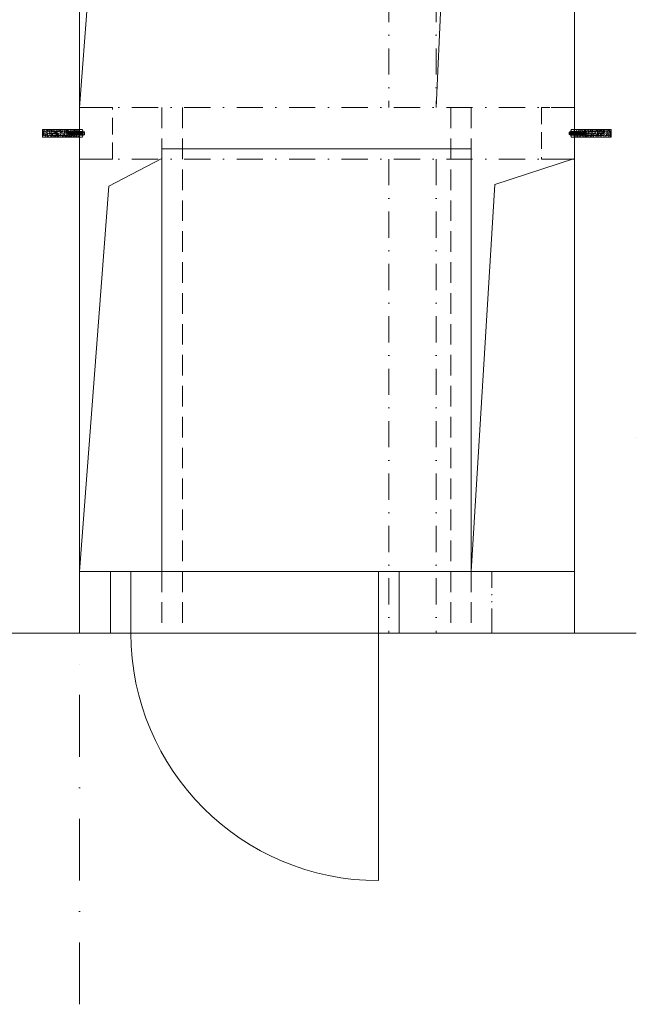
# Model space of a CAD drawing. Header units: millimetres. Extents: x 144573 to 336993, y 74252 to 247042.
# Tile 128 of 256: x 160067 to 161561, y 182155 to 184543. Entities that reach past the tile are written whole.
import ezdxf

# ---------------------------------------------------------------- set-up
doc = ezdxf.new("R2010")
doc.units = ezdxf.units.MM
for name, pattern in [('ACAD_ISO12W100', [22, 12, -3, 0.5, -3, 0.5, -3]), ('ACDINTGL', [3, 2, -1]), ('CK_Čerchovaná 50', [6, 3, -1.5, 0, -1.5]), ('DASHED', [0.75, 0.5, -0.25]), ('ČERCHOVANÁ', [25.4, 12.7, -6.35, 0, -6.35])]:
    doc.linetypes.add(name, pattern=pattern)
for name, color, linetype, lineweight in [('NOVA', 255, 'Continuous', 0), ('NOVÁ INTERIERY', 255, 'Continuous', 0), ('NOVÁ TENKÁ', 255, 'Continuous', 0), ('TENKA', 255, 'Continuous', 0), ('TEXT_35', 255, 'Continuous', 0), ('ŽB', 255, 'Continuous', 0)]:
    doc.layers.add(name, color=color, linetype=linetype, lineweight=lineweight)

# ---------------------------------------------------------------- blocks, each defined once
blk = doc.blocks.new('OCELOVÁ KOTVA')
for p, q in [((-9.4, 7.1), (-9.4, 0.6)), ((9.4, 0.6), (-9.4, 0.6)), ((-7, 8.6), (-8.7, 7.7)), ((8.7, 0), (-8.7, 0)), ((6.7, 8.7), (-6.7, 8.7)), ((-5, 8.7), (-4, 9)), ((-4, 8), (-5, 8.7)), ((-5, 8.7), (5, 6.9)), ((-5, 5.3), (-4, 5.6)), ((-5, 5.3), (5, 3.5)), ((-4, 4.6), (-5, 5.3)), ((-5, 1.9), (-4, 2.2)), ((-5, 1.9), (5, 0.1)), ((-4, 1.2), (-5, 1.9)), ((-4.7, 7.1), (-4.7, 0.6)), ((-4, 11.4), (-2.8, 12.5)), ((-4, 9), (-4, 11.4)), ((-4, 11.4), (4, 11.4)), ((-4, 9), (4, 7.6)), ((-4, 8), (4, 6.6)), ((-4, 5.6), (-4, 8)), ((-4, 5.6), (4, 4.2)), ((-4, 2.2), (-4, 4.6)), ((-4, 4.6), (4, 3.2)), ((-4, 2.2), (4, 0.8)), ((-4, -1.2), (-4, 1.2)), ((-4, 1.2), (4, -0.2)), ((-2.8, 12.5), (2.9, 12.5)), ((4, 11.4), (2.9, 12.5)), ((4, 7.6), (4, 11.4)), ((5, 6.9), (4, 7.6)), ((4, 6.6), (5, 6.9)), ((4, 4.2), (4, 6.6)), ((5, 3.5), (4, 4.2)), ((4, 3.2), (5, 3.5)), ((4, 0.8), (4, 3.2)), ((5, 0.1), (4, 0.8)), ((4, -0.2), (5, 0.1)), ((4.7, 7.1), (4.7, 0.6)), ((7.1, 8.6), (8.7, 7.6)), ((9.4, 7.1), (9.4, 0.6)), ((-5, -1.5), (-4, -1.2)), ((-5, -1.5), (5, -3.3)), ((-4, -2.2), (-5, -1.5)), ((-5, -4.9), (-4, -4.6)), ((-5, -4.9), (5, -6.7)), ((-4, -5.6), (-5, -4.9)), ((-5, -8.3), (-4, -8)), ((-4, -9), (-5, -8.3)), ((-5, -8.3), (5, -10.1)), ((-5, -11.7), (-4, -11.4)), ((-4, -12.4), (-5, -11.7)), ((-5, -11.7), (5, -13.5)), ((-5, -15.1), (-4, -14.8)), ((-4, -15.8), (-5, -15.1)), ((-5, -15.1), (5, -16.9)), ((-5, -18.5), (-4, -18.2)), ((-4, -19.2), (-5, -18.5)), ((-5, -18.5), (5, -20.3)), ((-5, -21.9), (-4, -21.6)), ((-4, -22.6), (-5, -21.9)), ((-5, -21.9), (5, -23.7)), ((-4, -1.2), (4, -2.6)), ((-4, -4.6), (-4, -2.2)), ((-4, -2.2), (4, -3.6)), ((-4, -4.6), (4, -6)), ((-4, -8), (-4, -5.6)), ((-4, -5.6), (4, -7)), ((-4, -8), (4, -9.4)), ((-4, -9), (4, -10.4)), ((-4, -11.4), (-4, -9)), ((-4, -11.4), (4, -12.8)), ((-4, -12.4), (4, -13.8)), ((-4, -14.8), (-4, -12.4)), ((-4, -14.8), (4, -16.2)), ((-4, -15.8), (4, -17.2)), ((-4, -18.2), (-4, -15.8)), ((-4, -18.2), (4, -19.6)), ((-4, -19.2), (4, -20.6)), ((-4, -21.6), (-4, -19.2)), ((-4, -21.6), (4, -23)), ((-4, -22.6), (4, -24)), ((-4, -25), (-4, -22.6)), ((4, -2.6), (4, -0.2)), ((5, -3.3), (4, -2.6)), ((4, -3.6), (5, -3.3)), ((4, -6), (4, -3.6)), ((5, -6.7), (4, -6)), ((4, -7), (5, -6.7)), ((4, -9.4), (4, -7)), ((5, -10.1), (4, -9.4)), ((4, -10.4), (5, -10.1)), ((4, -12.8), (4, -10.4)), ((5, -13.5), (4, -12.8)), ((4, -13.8), (5, -13.5)), ((4, -16.2), (4, -13.8)), ((5, -16.9), (4, -16.2)), ((4, -17.2), (5, -16.9)), ((4, -19.6), (4, -17.2)), ((5, -20.3), (4, -19.6)), ((4, -20.6), (5, -20.3)), ((4, -23), (4, -20.6)), ((5, -23.7), (4, -23)), ((4, -24), (5, -23.7)), ((-5, -25.3), (-4, -25)), ((-4, -26), (-5, -25.3)), ((-5, -25.3), (5, -27.1)), ((-5, -28.4), (5, -28.4)), ((-5, -28.4), (-5, -55.9)), ((-4, -25), (4, -26.4)), ((-4, -26), (4, -27.4)), ((-4, -28.4), (-4, -26)), ((4, -26.4), (4, -24)), ((5, -27.1), (4, -26.4)), ((4, -27.4), (5, -27.1)), ((4, -28.4), (4, -27.4)), ((5, -28.4), (5, -55.9)), ((-5, -56.9), (-5.5, -71.7)), ((-4, -56.9), (-5, -55.9)), ((-5, -55.9), (5, -55.9)), ((-4, -56.9), (-5, -56.9)), ((-4, -56.9), (4, -56.9)), ((-0.5, -70.7), (-1.5, -71.7)), ((-0.5, -70.7), (-0.5, -56.9)), ((0.5, -70.7), (0.5, -56.9)), ((0.5, -70.7), (1.5, -71.7)), ((4, -56.9), (5, -55.9)), ((4, -56.9), (5, -56.9)), ((5, -56.9), (5.5, -71.7)), ((-5.5, -71.7), (-1.5, -71.7)), ((-4.5, -71.7), (-5, -86.5)), ((-4, -87.5), (-5, -86.5)), ((-5, -86.5), (5, -86.5)), ((-4, -87.5), (4, -87.5)), ((1.5, -71.7), (5.5, -71.7)), ((4, -87.5), (5, -86.5)), ((4.5, -71.7), (5, -86.5))]:
    blk.add_line(p, q)
for centre, major_axis, start_param, end_param in [((-7, 4.9), (2.29, 2.29), 6.262021, 7.875146), ((-8.7, 0.6), (0.441, 0.441), 2.356194, 3.926991), ((-6.7, 8.1), (-0.441, 0.441), -0.785398, -0.248335), ((0, -3.3), (8.08, 8.08), 0.363291, 1.207505), ((7, 4.9), (-2.29, 2.29), 4.691224, 6.30435), ((6.7, 8.1), (0.441, 0.441), 0.237575, 0.785398), ((6.8, 8.1), (-0.441, 0.441), -1.030377, -0.785398), ((8.7, 0.6), (0.441, 0.441), 3.926991, 5.497787)]:
    blk.add_ellipse(centre, major_axis=major_axis, ratio=1, start_param=start_param, end_param=end_param)
blk = doc.blocks.new('CHEMICKÁ KOTVA ŠROUB')
h = blk.add_hatch()
h.set_pattern_fill('AR-CONC', color=9, style=0)
h.set_pattern_definition([(50, (98541.3084, -65870.697), (7.17260183, -0.62752135), [0.75, -8.25]), (355, (98541.3084, -65870.697), (-1.38751334, 7.52192134), [0.6, -6.6]), (100.4514, (98541.906, -65870.7494), (5.7850938, 6.89439542), [0.6374019, -7.0114211]), (46.1842, (98541.308, -65868.697), (10.6724105, -1.65519014), [1.125, -12.375]), (96.6356, (98542.198, -65868.835), (9.3466271, 9.7411787), [0.9561029, -10.51713]), (351.1842, (98541.308, -65868.697), (9.3466195, 9.741186), [0.9, -9.9]), (21, (98542.3084, -65869.197), (5.96907052, -4.0261889), [0.75, -8.25]), (326, (98542.3084, -65869.197), (2.4331533, 7.25150045), [0.6, -6.6]), (71.4514, (98542.806, -65869.5326), (8.4022263, 3.22530497), [0.6374019, -7.0114211]), (37.5, (98541.3084, -65870.697), (0.121598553, 3.32893854), [0, -6.52, 0, -6.7, 0, -6.625]), (7.5, (98541.3084, -65870.697), (2.63069537, 3.94411712), [0, -3.82, 0, -6.37, 0, -2.525]), (327.5, (98539.0784, -65870.697), (5.33822436, -0.22554872), [0, -2.5, 0, -7.8, 0, -10.35]), (317.5, (98538.0784, -65870.697), (5.8318617, 1.00104982), [0, -3.25, 0, -5.18, 0, -7.35])])
h.paths.add_polyline_path([(-9, -10), (9, -10), (9, -99.4), (-9, -99.4)])
at = {"color": 9}
blk.add_lwpolyline([(-9, -10), (9, -10), (9, -99.4), (-9, -99.4)], close=True, dxfattribs=at)
at = {"layer": 'TENKA', "color": 0}
blk.add_blockref('OCELOVÁ KOTVA', (0, -10), dxfattribs=at)
blk = doc.blocks.new('ev výtah')
at = {"layer": 'NOVÁ TENKÁ'}
blk.add_line((28490.4, 13192.4), (28490.4, 13192.4), dxfattribs=at)

msp = doc.modelspace()

# ---------------------------------------------------------------- linework, layer by layer
at = {"layer": 'NOVA'}
for p, q in [((160411.477, 184230.259), (161161.48, 184230.259)), ((161161.482, 184230.258), (161161.482, 183205.258)), ((161161.482, 184230.258), (161161.482, 183205.258)), ((160936.483, 183055.257), (160936.483, 182455.257))]:
    msp.add_line(p, q, dxfattribs=at)
for points in [[(160211.48, 183205.258), (161411.48, 183205.258)], [(160286.48, 183205.257), (160286.48, 183055.257)], [(160336.48, 183205.257), (160336.48, 183055.257)], [(160936.483, 183205.257), (160936.483, 183055.257)], [(160986.483, 183205.257), (160986.483, 183055.257)], [(160211.48, 183055.258), (161411.48, 183055.258)]]:
    msp.add_lwpolyline(points, close=True, dxfattribs=at)
msp.add_arc((160936.483, 183055.257), 600, 180, 270, dxfattribs=at)
at = {"layer": 'NOVÁ INTERIERY'}
msp.add_line((160411.477, 184230.259), (160411.477, 183205.258), dxfattribs=at)
at = {"layer": 'TENKA', "linetype": 'ČERCHOVANÁ', "ltscale": 5}
for p, q in [((160961.48, 186380.259), (160961.48, 184330.259)), ((161076.48, 186380.259), (161076.48, 184330.259)), ((160211.488, 184330.26), (161411.488, 184330.26)), ((160211.488, 184205.26), (161411.488, 184205.26)), ((160961.48, 184205.259), (160961.48, 183055.259)), ((161076.48, 184205.259), (161076.48, 183055.259))]:
    msp.add_line(p, q, dxfattribs=at)
at = {"layer": 'TENKA'}
for p, q in [((161076.48, 184330.259), (161165.54, 186330.1)), ((160211.48, 184330.259), (160357.579, 186234.368)), ((160282.872, 184139.713), (160411.477, 184206.533)), ((161218.93, 184143.594), (161411.488, 184206.5)), ((160211.48, 183205.258), (160282.872, 184139.713)), ((161161.497, 183205.26), (161218.93, 184143.594))]:
    msp.add_line(p, q, dxfattribs=at)
at = {"layer": 'TENKA', "linetype": 'DASHED', "ltscale": 100}
for p, q in [((160411.484, 184330.261), (160411.484, 183055.261)), ((160461.484, 184330.261), (160461.484, 183055.261)), ((161111.49, 184330.26), (161111.49, 183055.26)), ((161161.49, 184330.26), (161161.49, 183055.26))]:
    msp.add_line(p, q, dxfattribs=at)
at = {"layer": 'TENKA', "linetype": 'ACAD_ISO12W100', "ltscale": 5}
msp.add_line((161211.48, 183055.259), (161211.48, 183205.258), dxfattribs=at)
at = {"layer": 'TENKA', "linetype": 'CK_Čerchovaná 50', "ltscale": 50}
msp.add_line((160211.48, 181855.259), (160211.48, 183055.259), dxfattribs=at)
at = {"layer": 'TENKA', "linetype": 'ACDINTGL', "ltscale": 20}
for points in [[(160291.48, 184205.259), (160291.48, 184330.259), (160211.48, 184330.259), (160211.48, 184205.259)], [(161411.48, 184205.26), (161411.48, 184330.26), (161331.48, 184330.26), (161331.48, 184205.26)]]:
    msp.add_lwpolyline(points, close=True, dxfattribs=at)
at = {"layer": 'ŽB'}
for p, q in [((160211.48, 186380.259), (160211.48, 183055.259)), ((161411.48, 186380.259), (161411.48, 183055.259)), ((161411.48, 183055.259), (161561.48, 183055.259))]:
    msp.add_line(p, q, dxfattribs=at)
msp.add_lwpolyline([(160011.48, 183055.259), (160211.48, 183055.259)], close=True, dxfattribs=at)

# ---------------------------------------------------------------- block references
at = {"layer": 'NOVA', "rotation": 270}
msp.add_blockref('CHEMICKÁ KOTVA ŠROUB', (160221.482, 184267.783), dxfattribs=at)
at = {"layer": 'NOVA', "xscale": -1, "rotation": 90}
msp.add_blockref('CHEMICKÁ KOTVA ŠROUB', (161401.482, 184267.784), dxfattribs=at)
at = {"layer": 'TEXT_35', "rotation": 90}
msp.add_blockref('ev výtah', (174753.887, 155039.82), dxfattribs=at)

doc.saveas('drawing.dxf')
